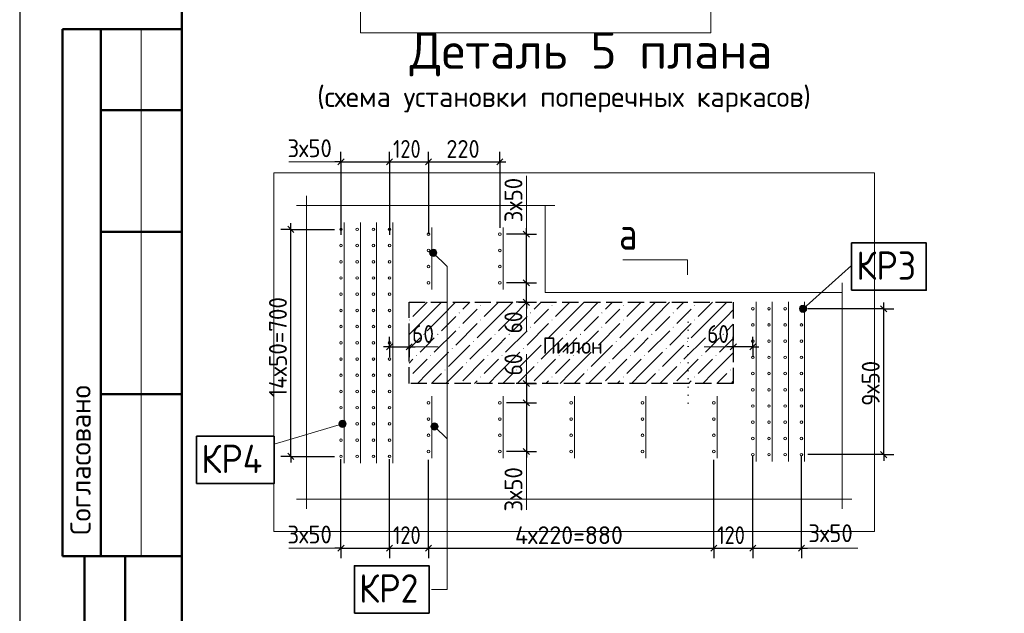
# Model space of a CAD drawing. Header units: millimetres. Extents: x 0 to 50400, y 0 to 35640.
# Tile 2 of 10: x 0 to 14576, y 9955 to 18741. Entities that reach past the tile are written whole.
import ezdxf

# ---------------------------------------------------------------- set-up
doc = ezdxf.new("R2010")
doc.units = ezdxf.units.MM
doc.linetypes.add('______2', pattern=[324, 240, -84])
doc.linetypes.add('______9', pattern=[120, 0, -120])
for name, color, linetype, lineweight in [('Standard', 7, 'Continuous', 25), ('ЖБ Перекрытие верхний уровень', 7, 'Continuous', 35), ('ЖБ Пилон', 7, 'Continuous', 35), ('Общий01', 7, 'Continuous', 13), ('Размерная линия_ общее', 7, 'Continuous', 13), ('Текст_ общее', 7, 'Continuous', 25)]:
    doc.layers.add(name, color=color, linetype=linetype, lineweight=lineweight)
doc.layers.add('Вспомогательная арматура', color=7, linetype='Continuous', lineweight=18, true_color=0x656565)
doc.layers.add('Поперечная арматура', color=7, linetype='Continuous', lineweight=18, true_color=0x5a2814)
doc.layers.add('Размерная выноска', color=7, linetype='Continuous')
doc.styles.add('ISOCPEUR', font='txt')

msp = doc.modelspace()

# ---------------------------------------------------------------- hatches: boundary and pattern name
at = {"layer": 'Standard', "linetype": 'Continuous', "lineweight": 13, "transparency": 33554687}
for points in [[(5764, 14511), (5768, 14514), (5776, 14507), (5768, 14499), (5764, 14503)], [(6816, 14507), (6824, 14514), (6832, 14507), (6824, 14499)], [(7872, 14507), (7880, 14514), (7888, 14507), (7880, 14499)], [(8928, 14507), (8936, 14514), (8944, 14507), (8936, 14499)], [(9984, 14507), (9992, 14514), (10000, 14507), (9992, 14499)], [(5764, 14299), (5768, 14303), (5776, 14295), (5768, 14288), (5764, 14292)], [(6499, 14401), (6507, 14409), (6515, 14401), (6507, 14393)], [(6816, 14295), (6824, 14303), (6832, 14295), (6824, 14288)], [(7555, 14401), (7563, 14409), (7571, 14401), (7563, 14393)], [(7872, 14295), (7880, 14303), (7888, 14295), (7880, 14288)], [(8611, 14401), (8619, 14409), (8627, 14401), (8619, 14393)], [(8928, 14295), (8936, 14303), (8944, 14295), (8936, 14288)], [(9667, 14401), (9675, 14409), (9683, 14401), (9675, 14393)], [(9984, 14295), (9992, 14303), (10000, 14295), (9992, 14288)], [(6499, 14190), (6507, 14198), (6515, 14190), (6507, 14182)], [(7555, 14190), (7563, 14198), (7571, 14190), (7563, 14182)], [(8611, 14190), (8619, 14198), (8627, 14190), (8619, 14182)], [(9667, 14190), (9675, 14198), (9683, 14190), (9675, 14182)], [(5971, 14084), (5979, 14092), (5987, 14084), (5979, 14076)], [(6182, 14084), (6190, 14092), (6198, 14084), (6190, 14076)], [(7027, 14084), (7035, 14092), (7043, 14084), (7035, 14076)], [(7238, 14084), (7246, 14092), (7254, 14084), (7246, 14076)], [(8083, 14084), (8091, 14092), (8099, 14084), (8091, 14076)], [(8294, 14084), (8302, 14092), (8310, 14084), (8302, 14076)], [(9139, 14084), (9147, 14092), (9155, 14084), (9147, 14076)], [(9350, 14084), (9358, 14092), (9366, 14084), (9358, 14076)], [(10195, 14084), (10203, 14092), (10211, 14084), (10203, 14076)], [(10406, 14084), (10414, 14092), (10422, 14084), (10414, 14076)], [(6394, 13873), (6401, 13881), (6409, 13873), (6401, 13865)], [(6710, 13979), (6718, 13986), (6726, 13979), (6718, 13971)], [(7450, 13873), (7457, 13881), (7465, 13873), (7457, 13865)], [(7766, 13979), (7774, 13986), (7782, 13979), (7774, 13971)], [(8506, 13873), (8513, 13881), (8521, 13873), (8513, 13865)], [(8822, 13979), (8830, 13986), (8838, 13979), (8830, 13971)], [(9562, 13873), (9569, 13881), (9577, 13873), (9569, 13865)], [(9878, 13979), (9886, 13986), (9894, 13979), (9886, 13971)], [(5866, 13767), (5873, 13775), (5881, 13767), (5873, 13760)], [(6077, 13767), (6085, 13775), (6092, 13767), (6085, 13760)], [(6922, 13767), (6929, 13775), (6937, 13767), (6929, 13760)], [(7133, 13767), (7141, 13775), (7148, 13767), (7141, 13760)], [(7978, 13767), (7985, 13775), (7993, 13767), (7985, 13760)], [(8189, 13767), (8197, 13775), (8204, 13767), (8197, 13760)], [(9034, 13767), (9041, 13775), (9049, 13767), (9041, 13760)], [(9245, 13767), (9253, 13775), (9260, 13767), (9253, 13760)], [(10090, 13767), (10097, 13775), (10105, 13767), (10097, 13760)], [(10301, 13767), (10309, 13775), (10316, 13767), (10309, 13760)], [(6288, 13556), (6296, 13564), (6304, 13556), (6296, 13549)], [(6605, 13662), (6613, 13670), (6620, 13662), (6613, 13654)], [(7344, 13556), (7352, 13564), (7360, 13556), (7352, 13549)], [(7661, 13662), (7669, 13670), (7676, 13662), (7669, 13654)], [(8400, 13556), (8408, 13564), (8416, 13556), (8408, 13549)], [(8717, 13662), (8725, 13670), (8732, 13662), (8725, 13654)], [(9456, 13556), (9464, 13564), (9472, 13556), (9464, 13549)], [(9773, 13662), (9781, 13670), (9788, 13662), (9781, 13654)], [(10512, 13556), (10520, 13564), (10528, 13556), (10520, 13549)], [(5764, 13455), (5768, 13459), (5776, 13451), (5768, 13443), (5764, 13447)], [(6816, 13451), (6824, 13459), (6832, 13451), (6824, 13443)], [(7872, 13451), (7880, 13459), (7888, 13451), (7880, 13443)], [(8928, 13451), (8936, 13459), (8944, 13451), (8936, 13443)], [(9984, 13451), (9992, 13459), (10000, 13451), (9992, 13443)]]:
    msp.add_hatch(color=7, dxfattribs=at).paths.add_polyline_path(points, flags=16)
at = {"layer": 'Общий01', "linetype": 'Continuous', "lineweight": 13, "transparency": 33554687}
for points in [[(6070, 15305), (6108, 15343), (6084, 15329)], [(6108, 15343), (6070, 15305), (6070, 15277)], [(6108, 15343), (6070, 15277), (6136, 15343)], [(6136, 15343), (6070, 15277), (6084, 15253)], [(6136, 15343), (6084, 15253), (6160, 15329)], [(6160, 15329), (6084, 15253), (6108, 15239)], [(6160, 15329), (6108, 15239), (6174, 15305)], [(6174, 15305), (6108, 15239), (6136, 15239)], [(6174, 15305), (6136, 15239), (6174, 15277)], [(6174, 15277), (6136, 15239), (6160, 15253)], [(11543, 14452), (11607, 14410), (11545, 14480)], [(11579, 14412), (11543, 14452), (11555, 14427)], [(11543, 14452), (11579, 14412), (11607, 14410)], [(11545, 14480), (11632, 14422), (11560, 14503)], [(11545, 14480), (11607, 14410), (11632, 14422)], [(11560, 14503), (11647, 14446), (11585, 14515)], [(11560, 14503), (11632, 14422), (11647, 14446)], [(11585, 14515), (11647, 14446), (11648, 14473)], [(11585, 14515), (11648, 14473), (11613, 14514)], [(11613, 14514), (11648, 14473), (11636, 14499)], [(4767, 12706), (4741, 12795), (4728, 12771)], [(4767, 12706), (4728, 12771), (4743, 12719)], [(4743, 12719), (4728, 12771), (4728, 12743)], [(4795, 12707), (4765, 12810), (4741, 12795)], [(4795, 12707), (4741, 12795), (4767, 12706)], [(4819, 12721), (4793, 12811), (4765, 12810)], [(4819, 12721), (4765, 12810), (4795, 12707)], [(4832, 12746), (4817, 12797), (4793, 12811)], [(4832, 12746), (4793, 12811), (4819, 12721)], [(4817, 12797), (4832, 12746), (4832, 12774)], [(6089, 12734), (6127, 12772), (6103, 12758)], [(6127, 12772), (6089, 12734), (6089, 12706)], [(6127, 12772), (6089, 12706), (6154, 12772)], [(6154, 12772), (6089, 12706), (6103, 12682)], [(6154, 12772), (6103, 12682), (6179, 12758)], [(6179, 12758), (6103, 12682), (6127, 12668)], [(6179, 12758), (6127, 12668), (6193, 12734)], [(6193, 12734), (6127, 12668), (6154, 12668)], [(6193, 12734), (6154, 12668), (6193, 12706)], [(6193, 12706), (6154, 12668), (6179, 12682)]]:
    msp.add_hatch(color=7, dxfattribs=at).paths.add_polyline_path(points)

# ---------------------------------------------------------------- linework, layer by layer
at = {"layer": 'Standard', "color": 7, "linetype": 'Continuous', "lineweight": 25, "transparency": 33554687}
for p, q in [((2400, 35040), (2400, 1270)), ((4711, 16591), (4801, 16681)), ((5431, 16591), (5521, 16681)), ((6007, 16591), (6097, 16681)), ((7063, 16591), (7153, 16681)), ((4060, 15593), (3970, 15683)), ((7545, 15521), (7455, 15611)), ((7545, 14801), (7455, 14891)), ((7545, 14513), (7455, 14603)), ((12835, 14418), (12745, 14508)), ((5431, 13852), (5521, 13942)), ((5719, 13852), (5809, 13942)), ((10609, 13942), (10519, 13852)), ((10897, 13942), (10807, 13852)), ((7455, 13403), (7545, 13313)), ((7455, 13115), (7545, 13025)), ((7455, 12395), (7545, 12305)), ((4060, 12233), (3970, 12323)), ((12835, 12258), (12745, 12348)), ((4711, 10874), (4801, 10964)), ((5431, 10874), (5521, 10964)), ((6007, 10874), (6097, 10964)), ((10231, 10874), (10321, 10964)), ((10807, 10874), (10897, 10964)), ((11527, 10874), (11617, 10964))]:
    msp.add_line(p, q, dxfattribs=at)
at = {"layer": 'Standard', "color": 7, "linetype": 'Continuous', "lineweight": 50, "transparency": 33554687}
for p, q in [((7, 18600), (0, 18600)), ((2400, 18600), (632, 18600)), ((632, 18600), (632, 10800)), ((632, 18600), (632, 10800)), ((1200, 18600), (1200, 10800)), ((2400, 17400), (1200, 17400)), ((2400, 15600), (1200, 15600)), ((2400, 13200), (1200, 13200)), ((0, 10800), (7, 10800)), ((632, 10800), (2400, 10800)), ((960, 600), (960, 10800)), ((960, 600), (960, 10800)), ((1560, 600), (1560, 10800))]:
    msp.add_line(p, q, dxfattribs=at)
at = {"layer": 'Standard', "color": 7, "linetype": 'Continuous', "lineweight": 13, "transparency": 33554687}
msp.add_line((1800, 18600), (1800, 10800), dxfattribs=at)
at = {"layer": 'Standard', "color": 251, "linetype": 'Continuous', "lineweight": -3, "true_color": 0x656565, "transparency": 33554687}
for p, q in [((4756, 16636), (4756, 16786)), ((5476, 16636), (5476, 16786)), ((6052, 16636), (6052, 16786)), ((7108, 16636), (7108, 16786)), ((4756, 16636), (4756, 16486)), ((4756, 16636), (4756, 15559)), ((5476, 16636), (5476, 16486)), ((5476, 16636), (5476, 15559)), ((6052, 16636), (6052, 16486)), ((6052, 16636), (6052, 15566)), ((7108, 16636), (7108, 16486)), ((7108, 16636), (7108, 15662)), ((4015, 15638), (3865, 15638)), ((4015, 15638), (4165, 15638)), ((4015, 15638), (4660, 15638)), ((7500, 15566), (7350, 15566)), ((7500, 15566), (7650, 15566)), ((7500, 14846), (7350, 14846)), ((7500, 14846), (7650, 14846)), ((7500, 14558), (7350, 14558)), ((7500, 14558), (7650, 14558)), ((7500, 14558), (7500, 14558)), ((12790, 14463), (11668, 14463)), ((12790, 14463), (12640, 14463)), ((12790, 14463), (12940, 14463)), ((5476, 13897), (5476, 14047)), ((5764, 13897), (5764, 14047)), ((10564, 13897), (10564, 14047)), ((10852, 13897), (10852, 14047)), ((5476, 13897), (5476, 13945)), ((5476, 13897), (5476, 13747)), ((5764, 13897), (5764, 13928)), ((5764, 13897), (5764, 13747)), ((10564, 13897), (10564, 13928)), ((10564, 13897), (10564, 13747)), ((10852, 13897), (10852, 13945)), ((10852, 13897), (10852, 13747)), ((7500, 13358), (7350, 13358)), ((7500, 13358), (7650, 13358)), ((7500, 13358), (7500, 13358)), ((7500, 13070), (7350, 13070)), ((7500, 13070), (7650, 13070)), ((4015, 12278), (3865, 12278)), ((4015, 12278), (4165, 12278)), ((4015, 12278), (4660, 12278)), ((7500, 12350), (7350, 12350)), ((7500, 12350), (7650, 12350)), ((12790, 12303), (11668, 12303)), ((12790, 12303), (12640, 12303)), ((12790, 12303), (12940, 12303)), ((4756, 10919), (4756, 11069)), ((5476, 10919), (5476, 11069)), ((6052, 10919), (6052, 11069)), ((10276, 10919), (10276, 11069)), ((10852, 10919), (10852, 11069)), ((11572, 10919), (11572, 11069)), ((4756, 10919), (4756, 10769)), ((5476, 10919), (5476, 10769)), ((6052, 10919), (6052, 10769)), ((10276, 10919), (10276, 10769)), ((10852, 10919), (10852, 10769)), ((11572, 10919), (11572, 10769))]:
    msp.add_line(p, q, dxfattribs=at)
at = {"layer": 'Standard', "color": 7, "linetype": 'Continuous', "lineweight": -3, "transparency": 33554687}
for p, q in [((4756, 16636), (4666, 16636)), ((4756, 16636), (5476, 16636)), ((5476, 16636), (6052, 16636)), ((6052, 16636), (7108, 16636)), ((7108, 16636), (7198, 16636)), ((4015, 15638), (4015, 15728)), ((7500, 15566), (7500, 15656)), ((7500, 14846), (7500, 15566)), ((7500, 14558), (7500, 14846)), ((7500, 14558), (7500, 14468)), ((12790, 14463), (12790, 14553)), ((5476, 13897), (5386, 13897)), ((5476, 13897), (5764, 13897)), ((5764, 13897), (5854, 13897)), ((10564, 13897), (10474, 13897)), ((10852, 13897), (10564, 13897)), ((10852, 13897), (10942, 13897)), ((7500, 13358), (7500, 13448)), ((7500, 13358), (7500, 13070)), ((7500, 13070), (7500, 12350)), ((4015, 12278), (4015, 12188)), ((7500, 12350), (7500, 12260)), ((12790, 12303), (12790, 12213)), ((4756, 10919), (4666, 10919)), ((4756, 10919), (5476, 10919)), ((5476, 10919), (6052, 10919)), ((6052, 10919), (10276, 10919)), ((10276, 10919), (10852, 10919)), ((10852, 10919), (11572, 10919)), ((11572, 10919), (11662, 10919))]:
    msp.add_line(p, q, dxfattribs=at)
at = {"layer": 'Standard', "color": 253, "linetype": 'Continuous', "lineweight": 13, "true_color": 0xa0a0a0, "transparency": 33554687}
for p, q in [((6031, 14558), (5821, 14348)), ((6242, 14558), (6032, 14348)), ((6243, 14348), (6453, 14558)), ((6664, 14558), (6560, 14454)), ((6665, 14348), (6771, 14454)), ((7087, 14558), (6877, 14348)), ((7298, 14558), (7088, 14348)), ((7299, 14348), (7509, 14558)), ((7720, 14558), (7616, 14454)), ((7721, 14348), (7827, 14454)), ((8143, 14558), (7933, 14348)), ((8354, 14558), (8144, 14348)), ((8355, 14348), (8565, 14558)), ((8776, 14558), (8672, 14454)), ((8777, 14348), (8883, 14454)), ((9199, 14558), (8989, 14348)), ((9410, 14558), (9200, 14348)), ((9411, 14348), (9621, 14558)), ((9832, 14558), (9728, 14454)), ((9833, 14348), (9939, 14454)), ((10255, 14558), (10045, 14348)), ((10466, 14558), (10256, 14348)), ((10467, 14348), (10564, 14445)), ((6032, 14348), (5764, 14080)), ((6243, 14348), (6032, 14137)), ((6454, 14348), (6243, 14137)), ((6560, 14243), (6665, 14348)), ((7088, 14348), (6771, 14031)), ((7299, 14348), (7088, 14137)), ((7510, 14348), (7299, 14137)), ((7616, 14243), (7721, 14348)), ((8144, 14348), (7827, 14031)), ((8355, 14348), (8144, 14137)), ((8566, 14348), (8355, 14137)), ((8672, 14243), (8777, 14348)), ((9200, 14348), (8883, 14031)), ((9411, 14348), (9200, 14137)), ((9622, 14348), (9411, 14137)), ((9728, 14243), (9833, 14348)), ((10256, 14348), (9939, 14031)), ((10467, 14348), (10256, 14137)), ((6771, 14243), (6454, 13926)), ((7827, 14243), (7510, 13926)), ((8883, 14243), (8566, 13926)), ((9939, 14243), (9622, 13926)), ((10564, 14234), (10467, 14137)), ((5926, 14031), (5764, 13869)), ((6032, 13926), (6137, 14031)), ((6454, 14137), (6137, 13820)), ((6982, 14031), (6665, 13715)), ((7088, 13926), (7193, 14031)), ((7510, 14137), (7193, 13820)), ((8038, 14031), (7721, 13715)), ((8144, 13926), (8249, 14031)), ((8566, 14137), (8249, 13820)), ((9094, 14031), (8777, 13715)), ((9200, 13926), (9305, 14031)), ((9622, 14137), (9305, 13820)), ((10150, 14031), (9833, 13715)), ((10256, 13926), (10361, 14031)), ((10564, 14023), (10361, 13820)), ((5926, 13820), (6032, 13926)), ((6665, 13926), (6349, 13609)), ((6982, 13820), (7088, 13926)), ((7721, 13926), (7405, 13609)), ((8038, 13820), (8144, 13926)), ((8777, 13926), (8461, 13609)), ((9094, 13820), (9200, 13926)), ((9833, 13926), (9517, 13609)), ((10150, 13820), (10256, 13926)), ((5821, 13715), (5764, 13658)), ((6032, 13715), (5821, 13504)), ((6032, 13504), (6349, 13820)), ((6877, 13715), (6560, 13398)), ((7088, 13715), (6877, 13504)), ((7088, 13504), (7405, 13820)), ((7933, 13715), (7616, 13398)), ((8144, 13715), (7933, 13504)), ((8144, 13504), (8461, 13820)), ((8989, 13715), (8672, 13398)), ((9200, 13715), (8989, 13504)), ((9200, 13504), (9517, 13820)), ((10045, 13715), (9728, 13398)), ((10256, 13715), (10045, 13504)), ((10256, 13504), (10564, 13812)), ((6309, 13358), (6560, 13609)), ((7365, 13358), (7616, 13609)), ((8421, 13358), (8672, 13609)), ((9477, 13358), (9728, 13609)), ((6032, 13504), (5887, 13358)), ((6243, 13504), (6098, 13358)), ((7088, 13504), (6943, 13358)), ((7299, 13504), (7154, 13358)), ((8144, 13504), (7999, 13358)), ((8355, 13504), (8210, 13358)), ((9200, 13504), (9055, 13358)), ((9411, 13504), (9266, 13358)), ((10256, 13504), (10111, 13358)), ((10467, 13504), (10322, 13358)), ((6731, 13358), (6771, 13398)), ((7787, 13358), (7827, 13398)), ((8843, 13358), (8883, 13398)), ((9899, 13358), (9939, 13398)), ((10533, 13358), (10564, 13389))]:
    msp.add_line(p, q, dxfattribs=at)
at = {"layer": 'Standard', "color": 7, "linetype": '______9', "lineweight": 13, "transparency": 33554687}
msp.add_line((9895, 13064), (9895, 14466), dxfattribs=at)
msp.add_line((9895, 13064), (9895, 14466), dxfattribs=at)
at = {"layer": 'Standard', "color": 7, "linetype": 'Continuous', "lineweight": 25, "transparency": 33554687}
msp.add_lwpolyline([(0, 0), (50400, 0), (50400, 35640), (0, 35640), (0, 0)], close=True, dxfattribs=at)
at = {"layer": 'Standard', "color": 7, "linetype": 'Continuous', "lineweight": 50, "transparency": 33554687}
msp.add_lwpolyline([(2400, 35040), (49800, 35040), (49800, 600), (2400, 600), (2400, 35040)], close=True, dxfattribs=at)
at = {"layer": 'Standard', "color": 254, "linetype": 'Continuous', "lineweight": 18, "true_color": 0xc4c4ff, "transparency": 33554687}
for points in [[(5046, 18546), (10230, 18546), (10230, 26974), (5046, 26974), (5046, 18546)], [(3764, 11166), (12656, 11166), (12656, 16472), (3764, 16472), (3764, 11166)]]:
    msp.add_lwpolyline(points, dxfattribs=at)
at = {"layer": 'Standard', "color": 7, "linetype": 'Continuous', "lineweight": -3, "transparency": 33554687}
for points in [[(4015, 12278), (4015, 13044), (4015, 13044), (4015, 15638)], [(12790, 12303), (12790, 12923), (12790, 12923), (12790, 14463)]]:
    msp.add_lwpolyline(points, dxfattribs=at)
at = {"layer": 'Standard', "color": 251, "linetype": 'Continuous', "lineweight": -3, "true_color": 0x656565, "transparency": 33554687}
for points in [[(7500, 15566), (7481, 15566), (7481, 15566), (7204, 15566)], [(7500, 14846), (7480, 14846), (7480, 14846), (7204, 14846)], [(7500, 13070), (7480, 13070), (7480, 13070), (7204, 13070)], [(7500, 12350), (7480, 12350), (7480, 12350), (7204, 12350)], [(10852, 10919), (10852, 10966), (10852, 10966), (10852, 12284)], [(11572, 10919), (11572, 10968), (11572, 10968), (11572, 12284)], [(4756, 10919), (4756, 10944), (4756, 10944), (4756, 10947), (4756, 10947), (4756, 10948), (4756, 10948), (4756, 10952), (4756, 10952), (4756, 11392), (4756, 11392), (4756, 12236)], [(5476, 10919), (5476, 10940), (5476, 10940), (5476, 10945), (5476, 10945), (5476, 10947), (5476, 10947), (5476, 10953), (5476, 10953), (5476, 11774), (5476, 11774), (5476, 12236)], [(6052, 10919), (6052, 10943), (6052, 10943), (6052, 10946), (6052, 10946), (6052, 10955), (6052, 10955), (6052, 12080), (6052, 12080), (6052, 12228)], [(10276, 10919), (10276, 10939), (10276, 10939), (10276, 10965), (10276, 10965), (10276, 12228)]]:
    msp.add_lwpolyline(points, dxfattribs=at)
at = {"layer": 'Standard', "color": 7, "linetype": 'Continuous', "lineweight": 13, "transparency": 33554687}
for points in [[(8928, 15189), (9888, 15189), (9888, 14963)], [(8928, 15189), (9532, 15189), (9888, 15189)]]:
    msp.add_lwpolyline(points, dxfattribs=at)
at = {"layer": 'Вспомогательная арматура', "color": 251, "linetype": 'Continuous', "lineweight": 18, "true_color": 0x656565, "transparency": 33554687}
for p, q in [((4804, 15739), (4804, 12178)), ((4804, 15739), (4804, 12178)), ((5044, 15739), (5044, 12178)), ((5044, 15739), (5044, 12178)), ((5284, 15739), (5284, 12178)), ((5284, 15739), (5284, 12178)), ((5524, 15739), (5524, 12178)), ((5524, 15739), (5524, 12178)), ((6100, 14746), (6100, 15667)), ((6100, 14746), (6100, 15667)), ((7156, 14746), (7156, 15667)), ((7156, 14746), (7156, 15667)), ((10900, 14564), (10900, 12202)), ((10900, 14564), (10900, 12202)), ((11140, 14564), (11140, 12202)), ((11140, 14564), (11140, 12202)), ((11380, 14564), (11380, 12202)), ((11380, 14564), (11380, 12202)), ((11620, 14564), (11620, 12202)), ((11620, 14564), (11620, 12202)), ((6100, 13171), (6100, 12250)), ((6100, 13171), (6100, 12250)), ((7156, 13171), (7156, 12250)), ((7156, 13171), (7156, 12250)), ((8212, 13171), (8212, 12250)), ((8212, 13171), (8212, 12250)), ((9268, 13171), (9268, 12250)), ((9268, 13171), (9268, 12250)), ((10324, 13171), (10324, 12250)), ((10324, 13171), (10324, 12250))]:
    msp.add_line(p, q, dxfattribs=at)
at = {"layer": 'ЖБ Перекрытие верхний уровень', "color": 7, "linetype": 'Continuous', "lineweight": 18, "transparency": 33554687}
for p, q in [((7780, 15992), (7780, 14703)), ((7780, 14703), (12176, 14703))]:
    msp.add_line(p, q, dxfattribs=at)
at = {"layer": 'ЖБ Пилон', "color": 253, "linetype": '______2', "lineweight": -3, "true_color": 0xababab, "transparency": 33554687}
for p, q in [((5764, 13358), (5764, 14558)), ((5764, 14558), (10564, 14558)), ((10564, 14558), (10564, 13358)), ((10564, 13358), (5764, 13358))]:
    msp.add_line(p, q, dxfattribs=at)
at = {"layer": 'Общий01', "color": 7, "linetype": 'Continuous', "lineweight": 13, "transparency": 33554687}
for p, q in [((6084, 15329), (6084, 15329)), ((6160, 15329), (6160, 15329)), ((6084, 15253), (6084, 15253)), ((6160, 15253), (6160, 15253)), ((11596, 14463), (12314, 15101)), ((11560, 14503), (11560, 14503)), ((11636, 14499), (11636, 14499)), ((11555, 14427), (11555, 14427)), ((11632, 14422), (11632, 14422)), ((4780, 12758), (3766, 12459)), ((4728, 12743), (4728, 12743)), ((4765, 12810), (4765, 12810)), ((4795, 12707), (4795, 12707)), ((4832, 12774), (4832, 12774)), ((6103, 12758), (6103, 12758)), ((6103, 12682), (6103, 12682)), ((6141, 12720), (6326, 12535)), ((6179, 12758), (6179, 12758)), ((6179, 12682), (6179, 12682))]:
    msp.add_line(p, q, dxfattribs=at)
msp.add_lwpolyline([(6122, 15291), (6326, 15087), (6326, 10308), (6098, 10308)], dxfattribs=at)
for centre in [(6122, 15291), (11596, 14463), (4780, 12758), (6141, 12720)]:
    msp.add_circle(centre, 54, dxfattribs=at)
at = {"layer": 'Поперечная арматура', "color": 19, "linetype": 'Continuous', "lineweight": 18, "true_color": 0x5a2814, "transparency": 33554687}
for centre in [(4756, 15638), (4996, 15638), (5236, 15638), (5476, 15638), (6052, 15566), (7108, 15566), (4756, 15398), (4996, 15398), (5236, 15398), (5476, 15398), (6052, 15326), (7108, 15326), (4756, 15158), (4996, 15158), (5236, 15158), (5476, 15158), (6052, 15086), (7108, 15086), (4756, 14918), (4996, 14918), (5236, 14918), (5476, 14918), (6052, 14846), (7108, 14846), (4756, 14678), (4996, 14678), (5236, 14678), (5476, 14678), (4756, 14438), (4996, 14438), (5236, 14438), (5476, 14438), (10852, 14463), (11092, 14463), (11332, 14463), (11572, 14463), (4756, 14198), (4996, 14198), (5236, 14198), (5476, 14198), (10852, 14223), (11092, 14223), (11332, 14223), (11572, 14223), (10852, 13983), (11092, 13983), (11332, 13983), (11572, 13983), (4756, 13958), (4996, 13958), (5236, 13958), (5476, 13958), (4756, 13718), (4996, 13718), (5236, 13718), (5476, 13718), (10852, 13743), (11092, 13743), (11332, 13743), (11572, 13743), (4756, 13478), (4996, 13478), (5236, 13478), (5476, 13478), (10852, 13503), (11092, 13503), (11332, 13503), (11572, 13503), (10852, 13263), (11092, 13263), (11332, 13263), (11572, 13263), (4756, 13238), (4996, 13238), (5236, 13238), (5476, 13238), (4756, 12998), (4996, 12998), (5236, 12998), (5476, 12998), (6052, 13070), (7108, 13070), (8164, 13070), (9220, 13070), (10276, 13070), (10852, 13023), (11092, 13023), (11332, 13023), (11572, 13023), (6052, 12830), (7108, 12830), (8164, 12830), (9220, 12830), (10276, 12830), (4756, 12758), (4996, 12758), (5236, 12758), (5476, 12758), (10852, 12783), (11092, 12783), (11332, 12783), (11572, 12783), (4756, 12518), (4996, 12518), (5236, 12518), (5476, 12518), (6052, 12590), (7108, 12590), (8164, 12590), (9220, 12590), (10276, 12590), (10852, 12543), (11092, 12543), (11332, 12543), (11572, 12543), (4756, 12278), (4996, 12278), (5236, 12278), (5476, 12278), (6052, 12350), (7108, 12350), (8164, 12350), (9220, 12350), (10276, 12350), (10852, 12303), (11092, 12303), (11332, 12303), (11572, 12303)]:
    msp.add_circle(centre, 19.2, dxfattribs=at)
at = {"layer": 'Размерная выноска', "color": 7, "linetype": 'Continuous', "lineweight": 13, "transparency": 33554687}
for p, q in [((4244, 11502), (4244, 16136)), ((4100, 15992), (7924, 15992)), ((12176, 14847), (12176, 11502)), ((12320, 11646), (4100, 11646))]:
    msp.add_line(p, q, dxfattribs=at)
at = {"layer": 'Размерная линия_ общее', "color": 7, "linetype": 'Continuous', "lineweight": 13, "transparency": 33554687}
for p, q in [((4756, 16636), (3983, 16636)), ((7500, 16430), (7500, 15566)), ((7500, 14126), (7500, 14558)), ((5764, 13897), (6196, 13897)), ((10564, 13897), (10132, 13897)), ((7500, 13790), (7500, 13358)), ((7500, 11486), (7500, 12350)), ((4756, 10919), (3983, 10919)), ((11572, 10919), (12407, 10919))]:
    msp.add_line(p, q, dxfattribs=at)
at = {"layer": 'Текст_ общее', "color": 7, "linetype": 'Continuous', "lineweight": 35, "transparency": 33554687}
for points in [[(12314, 14736), (13420, 14736), (13420, 15436), (12314, 15436), (12314, 14736)], [(2618, 11875), (3766, 11875), (3766, 12575), (2618, 12575), (2618, 11875)], [(4954, 9958), (6060, 9958), (6060, 10658), (4954, 10658), (4954, 9958)]]:
    msp.add_lwpolyline(points, dxfattribs=at)

# ---------------------------------------------------------------- texts
at = {"layer": 'Standard', "color": 7, "linetype": 'Continuous', "lineweight": 25, "transparency": 33554687, "char_height": 264, "attachment_point": 7, "style": 'ISOCPEUR'}
for s, insert, width in [('\\W0.93;3х50', (3964, 16706), 861.7), ('\\W0.83;120', (5526, 16696), 610.29), ('\\W0.91;220', (6316, 16696), 674.38), ('\\W0.87;60', (5809, 13957), 484.73), ('\\W0.87;60', (10176, 13957), 484.73), ('\\W0.93;3х50', (3964, 10989), 861.7), ('\\W0.83;120', (5526, 10979), 610.29), ('\\W0.97;4х220=880', (7332, 10979), 1816.24), ('\\W0.83;120', (10326, 10979), 610.29), ('\\W0.93;3х50', (11675, 11008), 861.71)]:
    msp.add_mtext(s, dxfattribs=dict(at, insert=insert, width=width))
at = {"layer": 'Standard', "color": 7, "linetype": 'Continuous', "lineweight": 25, "transparency": 33554687, "char_height": 264, "attachment_point": 7, "rotation": 90, "style": 'ISOCPEUR'}
for s, insert, width in [('\\W0.93;3х50', (7441, 15743), 861.72), ('\\W0.94;14х50=700', (3955, 13153), 1759.59), ('\\W0.87;60', (7440, 14098), 484.71), ('\\W0.87;60', (7440, 13475), 484.73), ('\\W0.93;9х50', (12730, 13026), 861.71), ('\\W0.93;3х50', (7441, 11461), 861.71)]:
    msp.add_mtext(s, dxfattribs=dict(at, insert=insert, width=width))
at = {"layer": 'Standard', "color": 7, "linetype": 'Continuous', "lineweight": 35, "transparency": 33554687, "insert": (8872, 15337), "char_height": 480, "width": 575.74, "attachment_point": 7, "style": 'ISOCPEUR'}
msp.add_mtext('\\W0.80;а', dxfattribs=at)
at = {"layer": 'Standard', "color": 251, "linetype": 'Continuous', "lineweight": 18, "true_color": 0x575757, "transparency": 33554687, "insert": (7739, 13796), "char_height": 240, "width": 968.36, "attachment_point": 7, "style": 'ISOCPEUR'}
msp.add_mtext('\\W0.94;Пилон', dxfattribs=at)
at = {"layer": 'Standard', "color": 7, "linetype": 'Continuous', "lineweight": 50, "transparency": 33554687, "insert": (1050, 11114), "char_height": 300, "width": 2486.25, "attachment_point": 7, "rotation": 90, "style": 'ISOCPEUR'}
msp.add_mtext('\\A1;{\\fISOCPEUR|i0|b0;\\H300.000000;\\W1.000000;\\C7;Согласовано}\\P', dxfattribs=at)
at = {"layer": 'Текст_ общее', "color": 7, "linetype": 'Continuous', "lineweight": 50, "transparency": 33554687, "attachment_point": 7, "style": 'ISOCPEUR'}
for s, insert, char_height, width in [('\\W0.98;  Деталь 5 плана', (5097, 17903), 540, 6472.77), ('\\W0.99;(схема установки поперечных каркасов)', (4404, 17368), 300, 7794.58)]:
    msp.add_mtext(s, dxfattribs=dict(at, insert=insert, char_height=char_height, width=width))
at = {"layer": 'Текст_ общее', "color": 7, "linetype": 'Continuous', "lineweight": 35, "transparency": 33554687, "char_height": 420, "attachment_point": 7, "style": 'ISOCPEUR'}
for s, insert, width in [('\\W0.92;КР3', (12384, 14890), 1158.55), ('\\W0.92;КР4', (2688, 12029), 1201.29), ('\\W0.92;КР2', (5024, 10112), 1158.55)]:
    msp.add_mtext(s, dxfattribs=dict(at, insert=insert, width=width))

doc.saveas('drawing.dxf')
